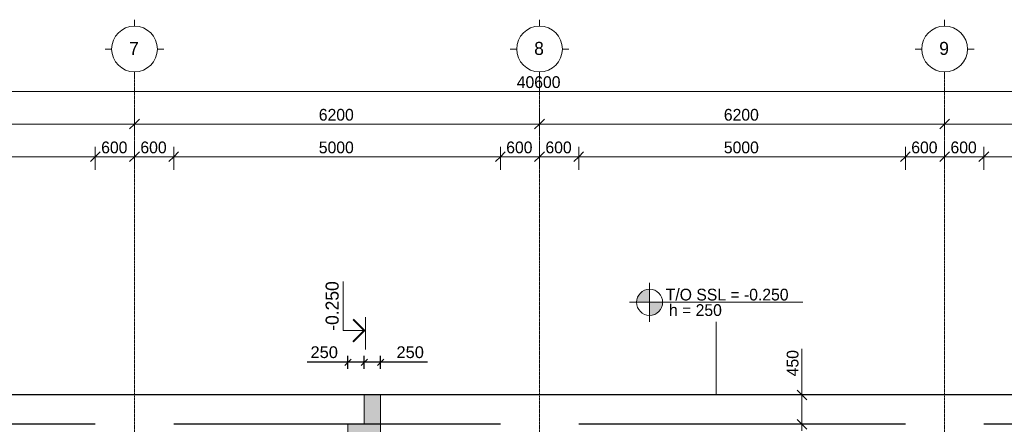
# Model space of a CAD drawing. Header units: millimetres. Extents: x -5900 to 46500, y -6400 to 41533.
# Tile 8 of 14: x 12343 to 27414, y 17600 to 23800. Entities that reach past the tile are written whole.
import ezdxf

# ---------------------------------------------------------------- set-up
doc = ezdxf.new("R2010")
doc.units = ezdxf.units.MM
doc.linetypes.add('StructuralPlan-G00$0$Grid Line', pattern=[22.225, 12.7, -3.175, 3.175, -3.175])
doc.layers.get('Defpoints').update_dxf_attribs({"color": 6})
for name, color, linetype, lineweight in [('S  - LINE', 7, 'Continuous', 15), ('S - DIM', 7, 'Continuous', 5), ('S - HATCH', 252, 'Continuous', 5), ('S - LINE', 7, 'Continuous', 20), ('S - TEXT', 7, 'Continuous', 9), ('StructuralPlan-G00$0$A-010-D_DIM', 7, 'Continuous', 5), ('StructuralPlan-G00$0$A-010-D_DIM-100', 7, 'Continuous', 5), ('StructuralPlan-G00$0$A-230-M_FLOOR', 7, 'Continuous', 30), ('StructuralPlan-G00$0$S-230-A-FLOOR', 7, 'Continuous', 5), ('StructuralPlan-G00$0$Z-030-M_GRID', 7, 'Continuous', 5), ('StructuralPlan-G00$0$Z-033_T_GRIDREF', 7, 'Continuous', 5)]:
    doc.layers.add(name, color=color, linetype=linetype, lineweight=lineweight)
doc.styles.add('Cubicon', font='Cubicon.ttf')
doc.styles.get("Standard").update_dxf_attribs({"font": 'arial.ttf'})
doc.styles.add('StructuralPlan-G00$0$Cubicon_1', font='Cubicon.ttf', dxfattribs={"height": 200})
doc.styles.add('StructuralPlan-G00$0$Cubicon_2', font='Cubicon.ttf', dxfattribs={"height": 180})
doc.dimstyles.new('SPDS 100', dxfattribs={"dimscale": 100, "dimtxt": 1.8, "dimasz": 1, "dimexe": 1, "dimexo": 0.625, "dimtad": 1, "dimdec": 0, "dimrnd": 0.001, "dimtxsty": 'Standard', "dimblk": 'OBLIQUE', "dimcen": 2.5, "dimdle": 1, "dimadec": 0, "dimazin": 2, "dimtfac": 0.75, "dimtdec": 0, "dimtmove": 1, "dimatfit": 3, "dimldrblk": 'OBLIQUE', "dimfxl": 1, "dimfxlon": 1, "dimtolj": 1, "dimarcsym": 0})
doc.dimstyles.new('StructuralPlan-G00$0$CUB_DIM_1_8', dxfattribs={"dimscale": 304.8, "dimtxt": 181.601257, "dimasz": 0.492126, "dimexe": 0.492126, "dimexo": 0.0625, "dimgap": 0, "dimtad": 1, "dimdec": 0, "dimzin": 0, "dimdsep": 46, "dimtxsty": 'StructuralPlan-G00$0$Cubicon_2', "dimblk1": 'StructuralPlan-G00$0$_Oblique', "dimblk2": 'StructuralPlan-G00$0$_Oblique', "dimsah": 1, "dimcen": 0.09, "dimdle": 0.328084, "dimazin": 0, "dimtfac": 1, "dimtdec": 4, "dimtix": 1, "dimtmove": 0, "dimatfit": 3, "dimfxl": 0.656168, "dimfxlon": 1, "dimtvp": 1, "dimtolj": 1, "dimtzin": 0, "dimarcsym": 2})
doc.dimstyles.new('StructuralPlan-G00$0$CUB_DIM_1_8_1', dxfattribs={"dimscale": 304.8, "dimtxt": 181.601257, "dimasz": 0.492126, "dimexe": 0.492126, "dimexo": 0.0625, "dimgap": 0, "dimtad": 1, "dimdec": 0, "dimzin": 0, "dimdsep": 46, "dimtxsty": 'StructuralPlan-G00$0$Cubicon_2', "dimblk1": 'StructuralPlan-G00$0$_Oblique', "dimblk2": 'StructuralPlan-G00$0$_Oblique', "dimsah": 1, "dimcen": 0.09, "dimdle": 0.328084, "dimazin": 0, "dimtfac": 1, "dimtdec": 4, "dimtix": 1, "dimtmove": 1, "dimatfit": 3, "dimfxl": 0.656168, "dimfxlon": 1, "dimtvp": 1, "dimtolj": 1, "dimtzin": 0, "dimarcsym": 2})

# ---------------------------------------------------------------- blocks, each defined once
blk = doc.blocks.new('StructuralPlan-G00$0$Grid - 00_CUB_ღერძის თავი-752507-G00')
at = {"layer": 'StructuralPlan-G00$0$Z-033_T_GRIDREF'}
for p, q in [((0, 3.5), (0, 4.5)), ((-3.5, 0), (-4.5, 0)), ((3.5, 0), (4.5, 0)), ((0, -3.5), (0, -4.5))]:
    blk.add_line(p, q, dxfattribs=at)
blk.add_circle((0, 0), 3.5, dxfattribs=at)
blk = doc.blocks.new('StructuralPlan-G00$0$DIMBLOCK8-G00')
at = {"layer": 'StructuralPlan-G00$0$A-010-D_DIM-100', "transparency": 16777216}
for p, q in [((0, 22700), (0, 22900)), ((0, 22700), (75, 22775)), ((40600, 22700), (40600, 22900)), ((40600, 22700), (40675, 22775)), ((-100, 22700), (40700, 22700)), ((0, 22700), (-75, 22625)), ((0, 22700), (0, 22550)), ((40600, 22700), (40525, 22625)), ((40600, 22700), (40600, 22550))]:
    blk.add_line(p, q, dxfattribs=at)
at = {"layer": 'StructuralPlan-G00$0$A-010-D_DIM-100', "color": 0, "transparency": 16777216, "insert": (19951, 22933), "char_height": 180, "width": 838.16, "attachment_point": 1, "line_spacing_factor": 0.931288, "style": 'StructuralPlan-G00$0$Cubicon_2'}
blk.add_mtext('40600', dxfattribs=at)
blk = doc.blocks.new('StructuralPlan-G00$0$_Oblique')
at = {"color": 0, "linetype": 'ByBlock', "lineweight": -2}
blk.add_line((-0.5, -0.5), (0.5, 0.5), dxfattribs=at)
blk = doc.blocks.new('StructuralPlan-G00$0$DIMBLOCK10-G00')
at = {"layer": 'StructuralPlan-G00$0$A-010-D_DIM-100', "transparency": 16777216}
for p, q in [((7800, 22200), (7800, 22400)), ((14100, 22200), (14100, 22400)), ((7800, 22200), (7725, 22125)), ((7800, 22200), (7875, 22275)), ((7800, 22200), (14100, 22200)), ((7800, 22200), (7800, 22050)), ((14100, 22200), (14025, 22125)), ((14100, 22200), (14175, 22275)), ((14100, 22200), (14100, 22050))]:
    blk.add_line(p, q, dxfattribs=at)
at = {"layer": 'StructuralPlan-G00$0$A-010-D_DIM-100', "color": 0, "transparency": 16777216, "insert": (10671, 22433), "char_height": 180, "width": 670.53, "attachment_point": 1, "line_spacing_factor": 0.931288, "style": 'StructuralPlan-G00$0$Cubicon_2'}
blk.add_mtext('6300', dxfattribs=at)
blk = doc.blocks.new('StructuralPlan-G00$0$DIMBLOCK11-G00')
at = {"layer": 'StructuralPlan-G00$0$A-010-D_DIM-100', "transparency": 16777216}
for p, q in [((14100, 22200), (14100, 22400)), ((20300, 22200), (20300, 22400)), ((14100, 22200), (14025, 22125)), ((14100, 22200), (14175, 22275)), ((14100, 22200), (20300, 22200)), ((14100, 22200), (14100, 22050)), ((20300, 22200), (20225, 22125)), ((20300, 22200), (20375, 22275)), ((20300, 22200), (20300, 22050))]:
    blk.add_line(p, q, dxfattribs=at)
at = {"layer": 'StructuralPlan-G00$0$A-010-D_DIM-100', "color": 0, "transparency": 16777216, "insert": (16921, 22433), "char_height": 180, "width": 670.53, "attachment_point": 1, "line_spacing_factor": 0.931288, "style": 'StructuralPlan-G00$0$Cubicon_2'}
blk.add_mtext('6200', dxfattribs=at)
blk = doc.blocks.new('StructuralPlan-G00$0$DIMBLOCK12-G00')
at = {"layer": 'StructuralPlan-G00$0$A-010-D_DIM-100', "transparency": 16777216}
for p, q in [((20300, 22200), (20300, 22400)), ((26500, 22200), (26500, 22400)), ((20300, 22200), (20225, 22125)), ((20300, 22200), (20375, 22275)), ((20300, 22200), (26500, 22200)), ((20300, 22200), (20300, 22050)), ((26500, 22200), (26425, 22125)), ((26500, 22200), (26575, 22275)), ((26500, 22200), (26500, 22050))]:
    blk.add_line(p, q, dxfattribs=at)
at = {"layer": 'StructuralPlan-G00$0$A-010-D_DIM-100', "color": 0, "transparency": 16777216, "insert": (23121, 22433), "char_height": 180, "width": 670.53, "attachment_point": 1, "line_spacing_factor": 0.931288, "style": 'StructuralPlan-G00$0$Cubicon_2'}
blk.add_mtext('6200', dxfattribs=at)
blk = doc.blocks.new('StructuralPlan-G00$0$DIMBLOCK13-G00')
at = {"layer": 'StructuralPlan-G00$0$A-010-D_DIM-100', "transparency": 16777216}
for p, q in [((26500, 22200), (26500, 22400)), ((32800, 22200), (32800, 22400)), ((26500, 22200), (26425, 22125)), ((26500, 22200), (26575, 22275)), ((26500, 22200), (32800, 22200)), ((26500, 22200), (26500, 22050)), ((32800, 22200), (32725, 22125)), ((32800, 22200), (32875, 22275)), ((32800, 22200), (32800, 22050))]:
    blk.add_line(p, q, dxfattribs=at)
at = {"layer": 'StructuralPlan-G00$0$A-010-D_DIM-100', "color": 0, "transparency": 16777216, "insert": (29371, 22433), "char_height": 180, "width": 670.53, "attachment_point": 1, "line_spacing_factor": 0.931288, "style": 'StructuralPlan-G00$0$Cubicon_2'}
blk.add_mtext('6300', dxfattribs=at)
blk = doc.blocks.new('StructuralPlan-G00$0$DIMBLOCK69-G00')
at = {"layer": 'StructuralPlan-G00$0$A-010-D_DIM-100', "transparency": 16777216}
for p, q in [((8000, 21700), (8000, 21850)), ((8000, 21700), (8075, 21775)), ((13500, 21700), (13500, 21850)), ((13500, 21700), (13575, 21775)), ((8000, 21700), (7925, 21625)), ((8000, 21700), (13500, 21700)), ((8000, 21700), (8000, 21500)), ((13500, 21700), (13425, 21625)), ((13500, 21700), (13500, 21500))]:
    blk.add_line(p, q, dxfattribs=at)
at = {"layer": 'StructuralPlan-G00$0$A-010-D_DIM-100', "color": 0, "transparency": 16777216, "insert": (10471, 21933), "char_height": 180, "width": 670.53, "attachment_point": 1, "line_spacing_factor": 0.931288, "style": 'StructuralPlan-G00$0$Cubicon_2'}
blk.add_mtext('5500', dxfattribs=at)
blk = doc.blocks.new('StructuralPlan-G00$0$DIMBLOCK70-G00')
at = {"layer": 'StructuralPlan-G00$0$A-010-D_DIM-100', "transparency": 16777216}
for p, q in [((14100, 21700), (14100, 21900)), ((13500, 21700), (13500, 21850)), ((13500, 21700), (13575, 21775)), ((14100, 21700), (14175, 21775)), ((13500, 21700), (13425, 21625)), ((13500, 21700), (14100, 21700)), ((13500, 21700), (13500, 21500)), ((14100, 21700), (14025, 21625)), ((14100, 21700), (14100, 21550))]:
    blk.add_line(p, q, dxfattribs=at)
at = {"layer": 'StructuralPlan-G00$0$A-010-D_DIM-100', "color": 0, "transparency": 16777216, "insert": (13590, 21933), "char_height": 180, "width": 502.9, "attachment_point": 1, "line_spacing_factor": 0.931288, "style": 'StructuralPlan-G00$0$Cubicon_2'}
blk.add_mtext('600', dxfattribs=at)
blk = doc.blocks.new('StructuralPlan-G00$0$DIMBLOCK71-G00')
at = {"layer": 'StructuralPlan-G00$0$A-010-D_DIM-100', "transparency": 16777216}
for p, q in [((14100, 21700), (14100, 21900)), ((14100, 21700), (14175, 21775)), ((14700, 21700), (14700, 21850)), ((14700, 21700), (14775, 21775)), ((14100, 21700), (14025, 21625)), ((14100, 21700), (14700, 21700)), ((14100, 21700), (14100, 21550)), ((14700, 21700), (14625, 21625)), ((14700, 21700), (14700, 21500))]:
    blk.add_line(p, q, dxfattribs=at)
at = {"layer": 'StructuralPlan-G00$0$A-010-D_DIM-100', "color": 0, "transparency": 16777216, "insert": (14190, 21933), "char_height": 180, "width": 502.9, "attachment_point": 1, "line_spacing_factor": 0.931288, "style": 'StructuralPlan-G00$0$Cubicon_2'}
blk.add_mtext('600', dxfattribs=at)
blk = doc.blocks.new('StructuralPlan-G00$0$DIMBLOCK72-G00')
at = {"layer": 'StructuralPlan-G00$0$A-010-D_DIM-100', "transparency": 16777216}
for p, q in [((14700, 21700), (14700, 21850)), ((14700, 21700), (14775, 21775)), ((19700, 21700), (19700, 21850)), ((19700, 21700), (19775, 21775)), ((14700, 21700), (14625, 21625)), ((14700, 21700), (19700, 21700)), ((14700, 21700), (14700, 21500)), ((19700, 21700), (19625, 21625)), ((19700, 21700), (19700, 21500))]:
    blk.add_line(p, q, dxfattribs=at)
at = {"layer": 'StructuralPlan-G00$0$A-010-D_DIM-100', "color": 0, "transparency": 16777216, "insert": (16921, 21933), "char_height": 180, "width": 670.53, "attachment_point": 1, "line_spacing_factor": 0.931288, "style": 'StructuralPlan-G00$0$Cubicon_2'}
blk.add_mtext('5000', dxfattribs=at)
blk = doc.blocks.new('StructuralPlan-G00$0$DIMBLOCK73-G00')
at = {"layer": 'StructuralPlan-G00$0$A-010-D_DIM-100', "transparency": 16777216}
for p, q in [((20300, 21700), (20300, 21900)), ((19700, 21700), (19700, 21850)), ((19700, 21700), (19775, 21775)), ((20300, 21700), (20375, 21775)), ((19700, 21700), (19625, 21625)), ((19700, 21700), (20300, 21700)), ((19700, 21700), (19700, 21500)), ((20300, 21700), (20225, 21625)), ((20300, 21700), (20300, 21550))]:
    blk.add_line(p, q, dxfattribs=at)
at = {"layer": 'StructuralPlan-G00$0$A-010-D_DIM-100', "color": 0, "transparency": 16777216, "insert": (19790, 21933), "char_height": 180, "width": 502.9, "attachment_point": 1, "line_spacing_factor": 0.931288, "style": 'StructuralPlan-G00$0$Cubicon_2'}
blk.add_mtext('600', dxfattribs=at)
blk = doc.blocks.new('StructuralPlan-G00$0$DIMBLOCK74-G00')
at = {"layer": 'StructuralPlan-G00$0$A-010-D_DIM-100', "transparency": 16777216}
for p, q in [((20300, 21700), (20300, 21900)), ((20300, 21700), (20375, 21775)), ((20900, 21700), (20900, 21850)), ((20900, 21700), (20975, 21775)), ((20300, 21700), (20225, 21625)), ((20300, 21700), (20900, 21700)), ((20300, 21700), (20300, 21550)), ((20900, 21700), (20825, 21625)), ((20900, 21700), (20900, 21500))]:
    blk.add_line(p, q, dxfattribs=at)
at = {"layer": 'StructuralPlan-G00$0$A-010-D_DIM-100', "color": 0, "transparency": 16777216, "insert": (20390, 21933), "char_height": 180, "width": 502.9, "attachment_point": 1, "line_spacing_factor": 0.931288, "style": 'StructuralPlan-G00$0$Cubicon_2'}
blk.add_mtext('600', dxfattribs=at)
blk = doc.blocks.new('StructuralPlan-G00$0$DIMBLOCK75-G00')
at = {"layer": 'StructuralPlan-G00$0$A-010-D_DIM-100', "transparency": 16777216}
for p, q in [((20900, 21700), (20900, 21850)), ((20900, 21700), (20975, 21775)), ((25900, 21700), (25900, 21850)), ((25900, 21700), (25975, 21775)), ((20900, 21700), (20825, 21625)), ((20900, 21700), (25900, 21700)), ((20900, 21700), (20900, 21500)), ((25900, 21700), (25825, 21625)), ((25900, 21700), (25900, 21500))]:
    blk.add_line(p, q, dxfattribs=at)
at = {"layer": 'StructuralPlan-G00$0$A-010-D_DIM-100', "color": 0, "transparency": 16777216, "insert": (23121, 21933), "char_height": 180, "width": 670.53, "attachment_point": 1, "line_spacing_factor": 0.931288, "style": 'StructuralPlan-G00$0$Cubicon_2'}
blk.add_mtext('5000', dxfattribs=at)
blk = doc.blocks.new('StructuralPlan-G00$0$DIMBLOCK76-G00')
at = {"layer": 'StructuralPlan-G00$0$A-010-D_DIM-100', "transparency": 16777216}
for p, q in [((26500, 21700), (26500, 21900)), ((25900, 21700), (25900, 21850)), ((25900, 21700), (25975, 21775)), ((26500, 21700), (26575, 21775)), ((25900, 21700), (25825, 21625)), ((25900, 21700), (26500, 21700)), ((25900, 21700), (25900, 21500)), ((26500, 21700), (26425, 21625)), ((26500, 21700), (26500, 21550))]:
    blk.add_line(p, q, dxfattribs=at)
at = {"layer": 'StructuralPlan-G00$0$A-010-D_DIM-100', "color": 0, "transparency": 16777216, "insert": (25990, 21933), "char_height": 180, "width": 502.9, "attachment_point": 1, "line_spacing_factor": 0.931288, "style": 'StructuralPlan-G00$0$Cubicon_2'}
blk.add_mtext('600', dxfattribs=at)
blk = doc.blocks.new('StructuralPlan-G00$0$DIMBLOCK77-G00')
at = {"layer": 'StructuralPlan-G00$0$A-010-D_DIM-100', "transparency": 16777216}
for p, q in [((26500, 21700), (26500, 21900)), ((26500, 21700), (26575, 21775)), ((27100, 21700), (27100, 21850)), ((27100, 21700), (27175, 21775)), ((26500, 21700), (26425, 21625)), ((26500, 21700), (27100, 21700)), ((26500, 21700), (26500, 21550)), ((27100, 21700), (27025, 21625)), ((27100, 21700), (27100, 21500))]:
    blk.add_line(p, q, dxfattribs=at)
at = {"layer": 'StructuralPlan-G00$0$A-010-D_DIM-100', "color": 0, "transparency": 16777216, "insert": (26590, 21933), "char_height": 180, "width": 502.9, "attachment_point": 1, "line_spacing_factor": 0.931288, "style": 'StructuralPlan-G00$0$Cubicon_2'}
blk.add_mtext('600', dxfattribs=at)
blk = doc.blocks.new('StructuralPlan-G00$0$DIMBLOCK78-G00')
at = {"layer": 'StructuralPlan-G00$0$A-010-D_DIM-100', "transparency": 16777216}
for p, q in [((27100, 21700), (27100, 21850)), ((27100, 21700), (27175, 21775)), ((32600, 21700), (32600, 21850)), ((32600, 21700), (32675, 21775)), ((27100, 21700), (27025, 21625)), ((27100, 21700), (32600, 21700)), ((27100, 21700), (27100, 21500)), ((32600, 21700), (32525, 21625)), ((32600, 21700), (32600, 21500))]:
    blk.add_line(p, q, dxfattribs=at)
at = {"layer": 'StructuralPlan-G00$0$A-010-D_DIM-100', "color": 0, "transparency": 16777216, "insert": (29571, 21933), "char_height": 180, "width": 670.53, "attachment_point": 1, "line_spacing_factor": 0.931288, "style": 'StructuralPlan-G00$0$Cubicon_2'}
blk.add_mtext('5500', dxfattribs=at)
blk = doc.blocks.new('StructuralPlan-G00$0$00_CUB_ფილის თეგი_ზედა ნიშნული და სისქე - 00_CUB_ფილის თეგი_ზედა ნიშნული და სისქე-746755-G00')
at = {"layer": 'StructuralPlan-G00$0$S-230-A-FLOOR'}
h = blk.add_hatch(color=256, dxfattribs=at)
edge = h.paths.add_edge_path()
edge.add_arc((0, 0), 2, 90, 180, ccw=False)
edge.add_line((0, 2), (0, 0))
edge.add_line((0, 0), (-2, 0))
h = blk.add_hatch(color=256, dxfattribs=at)
edge = h.paths.add_edge_path()
edge.add_line((0, -2), (0, 0))
edge.add_line((0, 0), (2, 0))
edge.add_arc((0, 0), 2, 270, 360, ccw=False)
for p, q in [((0, 3), (0, -3)), ((0, 0), (0, 2)), ((-3.09, 0), (23.47, 0)), ((-2, 0), (0, 0)), ((2, 0), (0, 0)), ((0, 0), (0, -2))]:
    blk.add_line(p, q, dxfattribs=at)
blk.add_circle((0, 0), 2, dxfattribs=at)
for start, end in [(90, 180), (270, 360)]:
    blk.add_arc((0, 0), 2, start, end, dxfattribs=at)
blk = doc.blocks.new('StructuralPlan-G00$0$DIMBLOCK154-G00')
at = {"layer": 'StructuralPlan-G00$0$A-010-D_DIM-100', "transparency": 16777216}
for p, q in [((24316, 18755), (24316, 18236)), ((24316, 18050), (24241, 18125)), ((24316, 18236), (24316, 17825)), ((24316, 18150), (24316, 17500)), ((24316, 18050), (24166, 18050)), ((24316, 18050), (24391, 17975)), ((24316, 18050), (24516, 18050)), ((24316, 17600), (24241, 17675)), ((24316, 17600), (24166, 17600)), ((24316, 17600), (24391, 17525)), ((24316, 17600), (24516, 17600))]:
    blk.add_line(p, q, dxfattribs=at)
at = {"layer": 'StructuralPlan-G00$0$A-010-D_DIM-100', "color": 0, "transparency": 16777216, "insert": (24083, 18336), "char_height": 180, "width": 502.9, "attachment_point": 1, "rotation": 90, "line_spacing_factor": 0.931288, "style": 'StructuralPlan-G00$0$Cubicon_2'}
blk.add_mtext('450', dxfattribs=at)
blk = doc.blocks.new('Level_Section')
at = {"layer": 'S - TEXT'}
blk.add_line((0, 0), (-494, 0), dxfattribs=at)
blk.add_lwpolyline([(-288, 0), (-288, 343), (-1040, 343)], dxfattribs=at)
at = {"layer": 'S - TEXT', "const_width": 27.5}
blk.add_lwpolyline([(-116, 191), (-288, 19), (-460, 191)], dxfattribs=at)
blk = doc.blocks.new('_Oblique')
at = {"color": 0, "linetype": 'ByBlock', "lineweight": -2}
blk.add_line((-0.5, -0.5), (0.5, 0.5), dxfattribs=at)
blk = doc.blocks.new('*D482')
at = {"layer": 'Defpoints', "color": 0, "transparency": 16777216}
for p in [(17617, 18550), (17617, 18050), (17867, 18050)]:
    blk.add_point(p, dxfattribs=at)
at = {"layer": 'S - DIM', "color": 0, "lineweight": -2, "transparency": 16777216}
for p, q in [((17967, 18550), (17517, 18550)), ((17617, 18450), (17617, 18650)), ((17867, 18450), (17867, 18650)), ((18583, 18550), (17867, 18550))]:
    blk.add_line(p, q, dxfattribs=at)
at = {"layer": 'S - DIM', "color": 0, "lineweight": -2, "transparency": 16777216, "xscale": 100, "yscale": 100, "zscale": 100, "rotation": 180}
blk.add_blockref('_Oblique', (17617, 18550), dxfattribs=at)
at = {"layer": 'S - DIM', "color": 0, "lineweight": -2, "transparency": 16777216, "xscale": 100, "yscale": 100, "zscale": 100}
blk.add_blockref('_Oblique', (17867, 18550), dxfattribs=at)
at = {"layer": 'S - DIM', "color": 0, "transparency": 16777216, "insert": (18320, 18704), "char_height": 180, "attachment_point": 5, "bg_fill": 3, "box_fill_scale": 1.1, "bg_fill_color": 256, "bg_fill_true_color": 13158600, "bg_fill_transparency": 0}
blk.add_mtext('\\A1;250', dxfattribs=at)
blk = doc.blocks.new('*D483')
at = {"layer": 'Defpoints', "color": 0, "transparency": 16777216}
for p in [(17367, 18550), (17617, 18050), (17367, 17600)]:
    blk.add_point(p, dxfattribs=at)
at = {"layer": 'S - DIM', "color": 0, "lineweight": -2, "transparency": 16777216}
for p, q in [((17367, 18550), (16742, 18550)), ((17367, 18450), (17367, 18650)), ((17717, 18550), (17367, 18550)), ((17617, 18450), (17617, 18650))]:
    blk.add_line(p, q, dxfattribs=at)
at = {"layer": 'S - DIM', "color": 0, "lineweight": -2, "transparency": 16777216, "xscale": 100, "yscale": 100, "zscale": 100, "rotation": 180}
blk.add_blockref('_Oblique', (17367, 18550), dxfattribs=at)
at = {"layer": 'S - DIM', "color": 0, "lineweight": -2, "transparency": 16777216, "xscale": 100, "yscale": 100, "zscale": 100}
blk.add_blockref('_Oblique', (17617, 18550), dxfattribs=at)
at = {"layer": 'S - DIM', "color": 0, "transparency": 16777216, "insert": (17004, 18704), "char_height": 180, "attachment_point": 5, "bg_fill": 3, "box_fill_scale": 1.1, "bg_fill_color": 256, "bg_fill_true_color": 13158600, "bg_fill_transparency": 0}
blk.add_mtext('\\A1;250', dxfattribs=at)
blk = doc.blocks.new('StructuralPlan-G00')
at = {"layer": 'StructuralPlan-G00$0$A-230-M_FLOOR'}
for p, q in [((40800, 18050), (-200, 18050)), ((13500, 17600), (8000, 17600)), ((19700, 17600), (14700, 17600)), ((25900, 17600), (20900, 17600)), ((32600, 17600), (27100, 17600))]:
    blk.add_line(p, q, dxfattribs=at)
at = {"layer": 'StructuralPlan-G00$0$S-230-A-FLOOR'}
blk.add_line((23002.8, 18050), (23002.8, 19169.2), dxfattribs=at)
at = {"layer": 'StructuralPlan-G00$0$Z-030-M_GRID', "linetype": 'StructuralPlan-G00$0$Grid Line'}
for p, q in [((14100, 22900), (14100, -5500)), ((20300, 22900), (20300, -5500)), ((26500, 22900), (26500, -5500))]:
    blk.add_line(p, q, dxfattribs=at)
at = {"layer": 'StructuralPlan-G00$0$S-230-A-FLOOR', "xscale": 99.99999999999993, "yscale": 99.99999999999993, "zscale": 99.99999999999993}
blk.add_blockref('StructuralPlan-G00$0$00_CUB_ფილის თეგი_ზედა ნიშნული და სისქე - 00_CUB_ფილის თეგი_ზედა ნიშნული და სისქე-746755-G00', (21984.2, 19469.2), dxfattribs=at)
at = {"layer": 'StructuralPlan-G00$0$Z-033_T_GRIDREF', "xscale": 99.99999999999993, "yscale": 99.99999999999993, "zscale": 99.99999999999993, "rotation": 180}
for p in [(14100, 23350), (20300, 23350), (26500, 23350)]:
    blk.add_blockref('StructuralPlan-G00$0$Grid - 00_CUB_ღერძის თავი-752507-G00', p, dxfattribs=at)
at = {"layer": 'StructuralPlan-G00$0$S-230-A-FLOOR', "char_height": 180, "attachment_point": 1, "style": 'StructuralPlan-G00$0$Cubicon_2'}
for s, insert, width in [('T/O SSL = -0.250', (22231.6, 19677.5), 2332.911), ('h = 250', (22280.7, 19440.4), 1010.126)]:
    blk.add_mtext(s, dxfattribs=dict(at, insert=insert, width=width))
at = {"layer": 'StructuralPlan-G00$0$Z-033_T_GRIDREF', "char_height": 200, "width": 192.405, "attachment_point": 1, "style": 'StructuralPlan-G00$0$Cubicon_1'}
for s, insert in [('\\fCubicon|b0|i0|c204|p2|;7', (14017.6, 23459.8)), ('\\fCubicon|b0|i0|c204|p2|;8', (20217.6, 23459.8)), ('\\fCubicon|b0|i0|c204|p2|;9', (26417.6, 23459.8))]:
    blk.add_mtext(s, dxfattribs=dict(at, insert=insert))
at = {"layer": 'StructuralPlan-G00$0$A-010-D_DIM'}
for base, p1, p2, override, picture, middle in [((40600, 22700), (0, 22900), (40600, 22900), {"dimpost": '<>', "dimfxl": 40599.999976}, 'StructuralPlan-G00$0$DIMBLOCK8-G00', (20300, 22791.8)), ((14100, 22200), (7800, 22400), (14100, 22400), {"dimpost": '<>', "dimfxl": 6299.999976}, 'StructuralPlan-G00$0$DIMBLOCK10-G00', (10950, 22291.9)), ((20300, 22200), (14100, 22400), (20300, 22400), {"dimpost": '<>', "dimfxl": 6200}, 'StructuralPlan-G00$0$DIMBLOCK11-G00', (17200, 22291.8)), ((26500, 22200), (20300, 22400), (26500, 22400), {"dimpost": '<>', "dimfxl": 6200}, 'StructuralPlan-G00$0$DIMBLOCK12-G00', (23400, 22291.8)), ((32800, 22200), (26500, 22400), (32800, 22400), {"dimpost": '<>', "dimfxl": 6299.999976}, 'StructuralPlan-G00$0$DIMBLOCK13-G00', (29650, 22291.9)), ((13500, 21700), (8000, 21500), (13500, 21500), {"dimpost": '<>', "dimfxl": 5499.999976}, 'StructuralPlan-G00$0$DIMBLOCK69-G00', (10750, 21791.8)), ((14100, 21700), (13500, 21500), (14100, 21900), {"dimpost": '<>', "dimfxl": 721.110255}, 'StructuralPlan-G00$0$DIMBLOCK70-G00', (13800, 21791.8)), ((14700, 21700), (14100, 21900), (14700, 21500), {"dimpost": '<>', "dimfxl": 721.110255}, 'StructuralPlan-G00$0$DIMBLOCK71-G00', (14400, 21791.8)), ((19700, 21700), (14700, 21500), (19700, 21500), {"dimpost": '<>', "dimfxl": 5000}, 'StructuralPlan-G00$0$DIMBLOCK72-G00', (17200, 21791.8)), ((20300, 21700), (19700, 21500), (20300, 21900), {"dimpost": '<>', "dimfxl": 721.110255}, 'StructuralPlan-G00$0$DIMBLOCK73-G00', (20000, 21791.8)), ((20900, 21700), (20300, 21900), (20900, 21500), {"dimpost": '<>', "dimfxl": 721.110255}, 'StructuralPlan-G00$0$DIMBLOCK74-G00', (20600, 21791.8)), ((25900, 21700), (20900, 21500), (25900, 21500), {"dimpost": '<>', "dimfxl": 5000}, 'StructuralPlan-G00$0$DIMBLOCK75-G00', (23400, 21791.8)), ((26500, 21700), (25900, 21500), (26500, 21900), {"dimpost": '<>', "dimfxl": 721.110255}, 'StructuralPlan-G00$0$DIMBLOCK76-G00', (26200, 21791.8)), ((27100, 21700), (26500, 21900), (27100, 21500), {"dimpost": '<>', "dimfxl": 721.110255}, 'StructuralPlan-G00$0$DIMBLOCK77-G00', (26800, 21791.8)), ((32600, 21700), (27100, 21500), (32600, 21500), {"dimpost": '<>', "dimfxl": 5499.999976}, 'StructuralPlan-G00$0$DIMBLOCK78-G00', (29850, 21791.8))]:
    dim = blk.add_linear_dim(base=base, p1=p1, p2=p2, dimstyle='StructuralPlan-G00$0$CUB_DIM_1_8', override=override, dxfattribs=at)
    dim.commit()
    dim.dimension.update_dxf_attribs({"geometry": picture, "text_midpoint": middle})
dim = blk.add_linear_dim(base=(24315.8, 17600), p1=(24515.8, 18050), p2=(24515.8, 17600), angle=90, dimstyle='StructuralPlan-G00$0$CUB_DIM_1_8_1', override={"dimpost": '<>', "dimfxl": 450}, dxfattribs=at)
dim.commit()
dim.dimension.update_dxf_attribs({"geometry": 'StructuralPlan-G00$0$DIMBLOCK154-G00', "text_midpoint": (24202.8, 18587.5), "dimtype": 128, "text_rotation": 90})

msp = doc.modelspace()

# ---------------------------------------------------------------- hatches: boundary and pattern name
at = {"layer": 'S - HATCH'}
h = msp.add_hatch(color=0, dxfattribs=at)
h.dxf.hatch_style = 1
h.paths.add_polyline_path([(17367, 15984.6), (17367, 17600), (17617, 17600), (17617, 18050), (17867, 18050), (17867, 17200), (17547, 17200), (17547, 15984.6)])

# ---------------------------------------------------------------- linework, layer by layer
at = {"layer": 'S  - LINE'}
msp.add_lwpolyline([(17367, 15984.6), (17367, 17600), (17617, 17600), (17617, 18050), (17867, 18050), (17867, 17200), (17547, 17200), (17547, 15984.6)], close=True, dxfattribs=at)

# ---------------------------------------------------------------- block references
at = {"layer": 'S - LINE'}
msp.add_blockref('StructuralPlan-G00', (0, 0), dxfattribs=at)
at = {"layer": 'S - TEXT', "xscale": -1, "rotation": 90}
msp.add_blockref('Level_Section', (17636.4, 18748.9), dxfattribs=at)

# ---------------------------------------------------------------- texts
at = {"layer": 'S - TEXT', "transparency": 33554684, "insert": (17293.2, 19413.1), "char_height": 200, "attachment_point": 5, "rotation": 90, "style": 'Cubicon'}
msp.add_mtext('-0.250\\P ', dxfattribs=at)

# ---------------------------------------------------------------- next in the draw order: dimensions: what is measured, and where the dimension line sits
at = {"layer": 'S - DIM'}
dim = msp.add_linear_dim(base=(17617, 18550), p1=(17867, 18050), p2=(17617, 18050), dimstyle='SPDS 100', override={"dimtfill": 1}, dxfattribs=at)
dim.commit()
dim.dimension.update_dxf_attribs({"geometry": '*D482', "text_midpoint": (18320.2, 18550), "dimtype": 160})

# ---------------------------------------------------------------- next in the draw order: dimensions: what is measured, and where the dimension line sits
dim = msp.add_linear_dim(base=(17367, 18550), p1=(17617, 18050), p2=(17367, 17600), dimstyle='SPDS 100', override={"dimtmove": 0, "dimtfill": 1}, dxfattribs=at)
dim.commit()
dim.dimension.update_dxf_attribs({"geometry": '*D483', "text_midpoint": (17004.5, 18550), "dimtype": 160})

doc.saveas('drawing.dxf')
